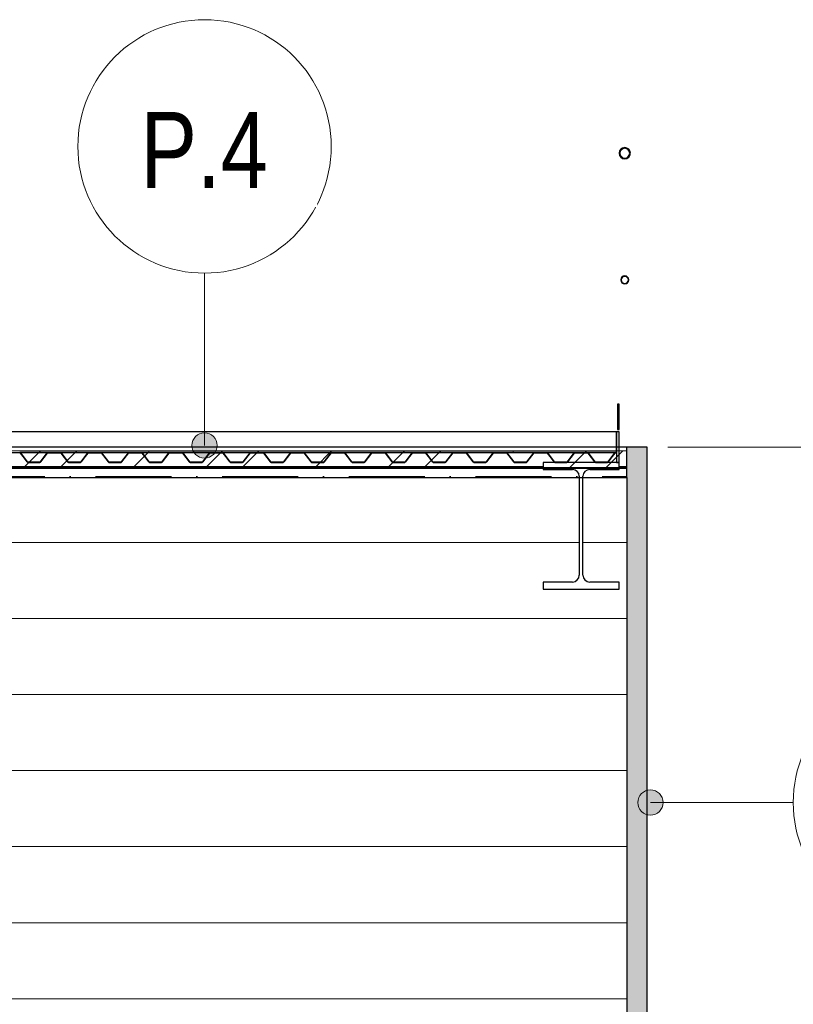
# Model space of a CAD drawing. Header units: millimetres. Extents: x 17762 to 172224, y -23587 to 40136.
# Tile 28 of 49: x 64931 to 67984, y 3962 to 7847. Entities that reach past the tile are written whole.
import ezdxf

# ---------------------------------------------------------------- set-up
doc = ezdxf.new("R2010")
doc.units = ezdxf.units.MM
doc.linetypes.add('Čerchovaná 10mm', pattern=[1800, 1000, -400, 0, -400])
doc.linetypes.add('Čerchovaná 3mm', pattern=[500, 300, -100, 0, -100])
for name, color, linetype, lineweight in [('CA_NEVHRA1', 3, 'Čerchovaná 3mm', 13), ('CA_OSY', 5, 'Continuous', 9), ('CA_PODLAHA', 1, 'Continuous', 25), ('CA_PODLAHA25', 7, 'Continuous', 13), ('CA_POHHRA18', 9, 'Continuous', 9), ('CA_POHHRA25', 7, 'Continuous', 13), ('CA_PSVBUB', 3, 'Continuous', 9), ('CA_REZY', 1, 'Continuous', 25), ('CA_SRAFY', 9, 'Continuous', 25), ('CA_ZARIZPRED', 8, 'Continuous', 13), ('Popisky podlahy', 250, 'Continuous', 9)]:
    doc.layers.add(name, color=color, linetype=linetype, lineweight=lineweight)
doc.styles.add('Arial_3', font='arial.ttf', dxfattribs={"width": 0.8, "height": 300})

# ---------------------------------------------------------------- blocks, each defined once
blk = doc.blocks.new('ocelová kce final - 11542_003_OK-HALA_TaO-2_ET_AciS_2025-05-29_upr_dwg-2597525-ŘEZ 2 _ vestavek V2')
at = {"layer": 'CA_REZY'}
for p, q in [((57660, 6330), (57654, 6330)), ((57654, 6330), (57654, 6230)), ((57660, 6230), (57660, 6330)), ((57650, 6220), (41810, 6220)), ((57650, 6139), (57650, 6220)), ((57650, 6220), (57650, 6100)), ((57660, 6220), (57650, 6220)), ((57654, 6230), (57660, 6230)), ((57660, 6100), (57660, 6220)), ((41810, 6139), (57650, 6139)), ((55406.1, 6139), (55293.9, 6139)), ((55453.8, 6139), (55406.2, 6139)), ((55566.1, 6139), (55453.9, 6139)), ((55613.8, 6139), (55566.2, 6139)), ((55726.1, 6139), (55613.9, 6139)), ((55773.8, 6139), (55726.2, 6139)), ((55886.1, 6139), (55773.9, 6139)), ((55933.8, 6139), (55886.2, 6139)), ((56046.1, 6139), (55933.9, 6139)), ((56093.8, 6139), (56046.2, 6139)), ((56206.1, 6139), (56093.9, 6139)), ((56250, 6139), (56206.2, 6139)), ((56253.8, 6139), (56210, 6139)), ((56210, 6139), (56210, 6137.9)), ((56250, 6137.9), (56250, 6139)), ((56366.1, 6139), (56253.9, 6139)), ((56413.8, 6139), (56366.2, 6139)), ((56526.1, 6139), (56413.9, 6139)), ((56573.8, 6139), (56526.2, 6139)), ((56686.1, 6139), (56573.9, 6139)), ((56733.8, 6139), (56686.2, 6139)), ((56846.1, 6139), (56733.9, 6139)), ((56893.8, 6139), (56846.2, 6139)), ((57006.1, 6139), (56893.9, 6139)), ((57053.8, 6139), (57006.2, 6139)), ((57166.1, 6139), (57053.9, 6139)), ((57210, 6139), (57166.2, 6139)), ((57213.8, 6139), (57170, 6139)), ((57170, 6139), (57170, 6137.9)), ((57210, 6137.9), (57210, 6139)), ((57326.1, 6139), (57213.9, 6139)), ((57373.8, 6139), (57326.2, 6139)), ((57486.1, 6139), (57373.9, 6139)), ((57533.8, 6139), (57486.2, 6139)), ((57646.1, 6139), (57533.9, 6139)), ((57650, 6139), (57646.2, 6139)), ((57650, 6137.9), (57650, 6139)), ((55296.2, 6136.7), (55322.9, 6101.6)), ((55297.1, 6137.4), (55323.8, 6102.3)), ((55323.8, 6102.3), (55297.1, 6137.4)), ((55326.2, 6101.1), (55373.8, 6101.1)), ((55373.8, 6101.1), (55326.2, 6101.1)), ((55326.2, 6100), (55373.8, 6100)), ((55376.2, 6102.3), (55402.9, 6137.4)), ((55402.9, 6137.4), (55376.2, 6102.3)), ((55377.1, 6101.6), (55403.8, 6136.7)), ((55406.2, 6137.9), (55453.8, 6137.9)), ((55456.2, 6136.7), (55482.9, 6101.6)), ((55457.1, 6137.4), (55483.8, 6102.3)), ((55483.8, 6102.3), (55457.1, 6137.4)), ((55486.2, 6101.1), (55533.8, 6101.1)), ((55533.8, 6101.1), (55486.2, 6101.1)), ((55486.2, 6100), (55533.8, 6100)), ((55536.2, 6102.3), (55562.9, 6137.4)), ((55562.9, 6137.4), (55536.2, 6102.3)), ((55537.1, 6101.6), (55563.8, 6136.7)), ((55566.2, 6137.9), (55613.8, 6137.9)), ((55616.2, 6136.7), (55642.9, 6101.6)), ((55617.1, 6137.4), (55643.8, 6102.3)), ((55643.8, 6102.3), (55617.1, 6137.4)), ((55646.2, 6101.1), (55693.8, 6101.1)), ((55693.8, 6101.1), (55646.2, 6101.1)), ((55646.2, 6100), (55693.8, 6100)), ((55696.2, 6102.3), (55722.9, 6137.4)), ((55722.9, 6137.4), (55696.2, 6102.3)), ((55697.1, 6101.6), (55723.8, 6136.7)), ((55726.2, 6137.9), (55773.8, 6137.9)), ((55776.2, 6136.7), (55802.9, 6101.6)), ((55777.1, 6137.4), (55803.8, 6102.3)), ((55803.8, 6102.3), (55777.1, 6137.4)), ((55806.2, 6101.1), (55853.8, 6101.1)), ((55853.8, 6101.1), (55806.2, 6101.1)), ((55806.2, 6100), (55853.8, 6100)), ((55856.2, 6102.3), (55882.9, 6137.4)), ((55882.9, 6137.4), (55856.2, 6102.3)), ((55857.1, 6101.6), (55883.8, 6136.7)), ((55886.2, 6137.9), (55933.8, 6137.9)), ((55936.2, 6136.7), (55962.9, 6101.6)), ((55937.1, 6137.4), (55963.8, 6102.3)), ((55963.8, 6102.3), (55937.1, 6137.4)), ((55966.2, 6101.1), (56013.8, 6101.1)), ((56013.8, 6101.1), (55966.2, 6101.1)), ((55966.2, 6100), (56013.8, 6100)), ((56016.2, 6102.3), (56042.9, 6137.4)), ((56042.9, 6137.4), (56016.2, 6102.3)), ((56017.1, 6101.6), (56043.8, 6136.7)), ((56046.2, 6137.9), (56093.8, 6137.9)), ((56096.2, 6136.7), (56122.9, 6101.6)), ((56097.1, 6137.4), (56123.8, 6102.3)), ((56123.8, 6102.3), (56097.1, 6137.4)), ((56126.2, 6101.1), (56173.8, 6101.1)), ((56173.8, 6101.1), (56126.2, 6101.1)), ((56126.2, 6100), (56173.8, 6100)), ((56176.2, 6102.3), (56202.9, 6137.4)), ((56202.9, 6137.4), (56176.2, 6102.3)), ((56177.1, 6101.6), (56203.8, 6136.7)), ((56206.2, 6137.9), (56250, 6137.9)), ((56210, 6137.9), (56253.8, 6137.9)), ((56256.2, 6136.7), (56282.9, 6101.6)), ((56257.1, 6137.4), (56283.8, 6102.3)), ((56283.8, 6102.3), (56257.1, 6137.4)), ((56286.2, 6101.1), (56333.8, 6101.1)), ((56333.8, 6101.1), (56286.2, 6101.1)), ((56286.2, 6100), (56333.8, 6100)), ((56336.2, 6102.3), (56362.9, 6137.4)), ((56362.9, 6137.4), (56336.2, 6102.3)), ((56337.1, 6101.6), (56363.8, 6136.7)), ((56366.2, 6137.9), (56413.8, 6137.9)), ((56416.2, 6136.7), (56442.9, 6101.6)), ((56417.1, 6137.4), (56443.8, 6102.3)), ((56443.8, 6102.3), (56417.1, 6137.4)), ((56446.2, 6101.1), (56493.8, 6101.1)), ((56493.8, 6101.1), (56446.2, 6101.1)), ((56446.2, 6100), (56493.8, 6100)), ((56496.2, 6102.3), (56522.9, 6137.4)), ((56522.9, 6137.4), (56496.2, 6102.3)), ((56497.1, 6101.6), (56523.8, 6136.7)), ((56526.2, 6137.9), (56573.8, 6137.9)), ((56576.2, 6136.7), (56602.9, 6101.6)), ((56577.1, 6137.4), (56603.8, 6102.3)), ((56603.8, 6102.3), (56577.1, 6137.4)), ((56606.2, 6101.1), (56653.8, 6101.1)), ((56653.8, 6101.1), (56606.2, 6101.1)), ((56606.2, 6100), (56653.8, 6100)), ((56656.2, 6102.3), (56682.9, 6137.4)), ((56682.9, 6137.4), (56656.2, 6102.3)), ((56657.1, 6101.6), (56683.8, 6136.7)), ((56686.2, 6137.9), (56733.8, 6137.9)), ((56736.2, 6136.7), (56762.9, 6101.6)), ((56737.1, 6137.4), (56763.8, 6102.3)), ((56763.8, 6102.3), (56737.1, 6137.4)), ((56766.2, 6101.1), (56813.8, 6101.1)), ((56813.8, 6101.1), (56766.2, 6101.1)), ((56766.2, 6100), (56813.8, 6100)), ((56816.2, 6102.3), (56842.9, 6137.4)), ((56842.9, 6137.4), (56816.2, 6102.3)), ((56817.1, 6101.6), (56843.8, 6136.7)), ((56846.2, 6137.9), (56893.8, 6137.9)), ((56896.2, 6136.7), (56922.9, 6101.6)), ((56897.1, 6137.4), (56923.8, 6102.3)), ((56923.8, 6102.3), (56897.1, 6137.4)), ((56926.2, 6101.1), (56973.8, 6101.1)), ((56973.8, 6101.1), (56926.2, 6101.1)), ((56926.2, 6100), (56973.8, 6100)), ((56976.2, 6102.3), (57002.9, 6137.4)), ((57002.9, 6137.4), (56976.2, 6102.3)), ((56977.1, 6101.6), (57003.8, 6136.7)), ((57006.2, 6137.9), (57053.8, 6137.9)), ((57056.2, 6136.7), (57082.9, 6101.6)), ((57057.1, 6137.4), (57083.8, 6102.3)), ((57083.8, 6102.3), (57057.1, 6137.4)), ((57086.2, 6101.1), (57133.8, 6101.1)), ((57133.8, 6101.1), (57086.2, 6101.1)), ((57086.2, 6100), (57133.8, 6100)), ((57136.2, 6102.3), (57162.9, 6137.4)), ((57162.9, 6137.4), (57136.2, 6102.3)), ((57137.1, 6101.6), (57163.8, 6136.7)), ((57166.2, 6137.9), (57210, 6137.9)), ((57170, 6137.9), (57213.8, 6137.9)), ((57216.2, 6136.7), (57242.9, 6101.6)), ((57217.1, 6137.4), (57243.8, 6102.3)), ((57243.8, 6102.3), (57217.1, 6137.4)), ((57246.2, 6101.1), (57293.8, 6101.1)), ((57293.8, 6101.1), (57246.2, 6101.1)), ((57246.2, 6100), (57293.8, 6100)), ((57296.2, 6102.3), (57322.9, 6137.4)), ((57322.9, 6137.4), (57296.2, 6102.3)), ((57297.1, 6101.6), (57323.8, 6136.7)), ((57326.2, 6137.9), (57373.8, 6137.9)), ((57660, 6100), (57360, 6100)), ((57360, 6100), (57360, 6072)), ((57376.2, 6136.7), (57402.9, 6101.6)), ((57377.1, 6137.4), (57403.8, 6102.3)), ((57403.8, 6102.3), (57377.1, 6137.4)), ((57406.2, 6101.1), (57453.8, 6101.1)), ((57453.8, 6101.1), (57406.2, 6101.1)), ((57406.2, 6100), (57453.8, 6100)), ((57456.2, 6102.3), (57482.9, 6137.4)), ((57482.9, 6137.4), (57456.2, 6102.3)), ((57457.1, 6101.6), (57483.8, 6136.7)), ((57486.2, 6137.9), (57533.8, 6137.9)), ((57536.2, 6136.7), (57562.9, 6101.6)), ((57537.1, 6137.4), (57563.8, 6102.3)), ((57563.8, 6102.3), (57537.1, 6137.4)), ((57566.2, 6101.1), (57613.8, 6101.1)), ((57613.8, 6101.1), (57566.2, 6101.1)), ((57566.2, 6100), (57613.8, 6100)), ((57616.2, 6102.3), (57642.9, 6137.4)), ((57642.9, 6137.4), (57616.2, 6102.3)), ((57617.1, 6101.6), (57643.8, 6136.7)), ((57646.2, 6137.9), (57650, 6137.9)), ((57650, 6100), (57660, 6100)), ((57660, 6072), (57660, 6100)), ((57360, 6072), (57475.7, 6072)), ((57544.2, 6072), (57660, 6072)), ((57502.7, 6045), (57502.7, 5655)), ((57517.2, 5655), (57517.2, 6045)), ((57475.7, 5628), (57360, 5628)), ((57360, 5628), (57360, 5600)), ((57360, 5600), (57660, 5600)), ((57660, 5628), (57544.2, 5628)), ((57660, 5600), (57660, 5628))]:
    blk.add_line(p, q, dxfattribs=at)
for centre, radius, start, end in [((57682.2, 7320), 22.2, 90, 270), ((57682.2, 7320), 19.3, 90, 270), ((57682.2, 7320), 22.2, 270, 90), ((57682.2, 7320), 19.3, 270, 90), ((57682.2, 6820), 16, 0, 180), ((57682.2, 6820), 16, 180, 360), ((57682.2, 6820), 14, 0, 180), ((57682.2, 6820), 14, 180, 360), ((55293.8, 6135), 4.04, 36.3452, 90), ((55293.8, 6135), 4.04, 36.3453, 88.7247), ((55406.3, 6134.8), 4.18, 91.5924, 142.6726), ((55406.2, 6135), 4.04, 90, 143.6548), ((55453.8, 6135), 4.04, 36.3452, 90), ((55453.8, 6135), 4.04, 36.3453, 88.7247), ((55566.3, 6134.8), 4.18, 91.5924, 142.6726), ((55566.2, 6135), 4.04, 90, 143.6548), ((55613.8, 6135), 4.04, 36.3452, 90), ((55613.8, 6135), 4.04, 36.3453, 88.7247), ((55726.3, 6134.8), 4.18, 91.5924, 142.6726), ((55726.2, 6135), 4.04, 90, 143.6548), ((55773.8, 6135), 4.04, 36.3452, 90), ((55773.8, 6135), 4.04, 36.3453, 88.7247), ((55886.3, 6134.8), 4.18, 91.5924, 142.6726), ((55886.2, 6135), 4.04, 90, 143.6548), ((55933.8, 6135), 4.04, 36.3452, 90), ((55933.8, 6135), 4.04, 36.3453, 88.7247), ((56046.3, 6134.8), 4.18, 91.5924, 142.6726), ((56046.2, 6135), 4.04, 90, 143.6548), ((56093.8, 6135), 4.04, 36.3452, 90), ((56093.8, 6135), 4.04, 36.3453, 88.7247), ((56206.3, 6134.8), 4.18, 91.5924, 142.6726), ((56206.2, 6135), 4.04, 90, 143.6548), ((56253.8, 6135), 4.04, 36.3452, 90), ((56253.8, 6135), 4.04, 36.3453, 88.7247), ((56366.3, 6134.8), 4.18, 91.5924, 142.6726), ((56366.2, 6135), 4.04, 90, 143.6548), ((56413.8, 6135), 4.04, 36.3452, 90), ((56413.8, 6135), 4.04, 36.3453, 88.7247), ((56526.3, 6134.8), 4.18, 91.5924, 142.6726), ((56526.2, 6135), 4.04, 90, 143.6548), ((56573.8, 6135), 4.04, 36.3452, 90), ((56573.8, 6135), 4.04, 36.3453, 88.7247), ((56686.3, 6134.8), 4.18, 91.5924, 142.6726), ((56686.2, 6135), 4.04, 90, 143.6548), ((56733.8, 6135), 4.04, 36.3452, 90), ((56733.8, 6135), 4.04, 36.3453, 88.7247), ((56846.3, 6134.8), 4.18, 91.5924, 142.6726), ((56846.2, 6135), 4.04, 90, 143.6548), ((56893.8, 6135), 4.04, 36.3452, 90), ((56893.8, 6135), 4.04, 36.3453, 88.7247), ((57006.3, 6134.8), 4.18, 91.5924, 142.6726), ((57006.2, 6135), 4.04, 90, 143.6548), ((57053.8, 6135), 4.04, 36.3452, 90), ((57053.8, 6135), 4.04, 36.3453, 88.7247), ((57166.3, 6134.8), 4.18, 91.5924, 142.6726), ((57166.2, 6135), 4.04, 90, 143.6548), ((57213.8, 6135), 4.04, 36.3452, 90), ((57213.8, 6135), 4.04, 36.3453, 88.7247), ((57326.3, 6134.8), 4.18, 91.5924, 142.6726), ((57326.2, 6135), 4.04, 90, 143.6548), ((57373.8, 6135), 4.04, 36.3452, 90), ((57373.8, 6135), 4.04, 36.3453, 88.7247), ((57486.3, 6134.8), 4.18, 91.5924, 142.6726), ((57486.2, 6135), 4.04, 90, 143.6548), ((57533.8, 6135), 4.04, 36.3452, 90), ((57533.8, 6135), 4.04, 36.3453, 88.7247), ((57646.3, 6134.8), 4.18, 91.5924, 142.6726), ((57646.2, 6135), 4.04, 90, 143.6548), ((55293.8, 6135), 2.96, 36.1815, 90), ((55326.2, 6104), 4.04, 216.3452, 270), ((55326.3, 6104.2), 3.09, 217.3274, 268.8539), ((55326.2, 6104), 2.96, 216.1815, 270), ((55373.8, 6104), 2.96, 270, 323.8187), ((55373.8, 6104), 2.96, 270, 323.8185), ((55373.8, 6104), 4.04, 270, 323.6548), ((55406.2, 6135), 2.96, 90, 143.8185), ((55453.8, 6135), 2.96, 36.1815, 90), ((55486.2, 6104), 4.04, 216.3452, 270), ((55486.3, 6104.2), 3.09, 217.3274, 268.8539), ((55486.2, 6104), 2.96, 216.1815, 270), ((55533.8, 6104), 2.96, 270, 323.8187), ((55533.8, 6104), 2.96, 270, 323.8185), ((55533.8, 6104), 4.04, 270, 323.6548), ((55566.2, 6135), 2.96, 90, 143.8185), ((55613.8, 6135), 2.96, 36.1815, 90), ((55646.2, 6104), 4.04, 216.3452, 270), ((55646.3, 6104.2), 3.09, 217.3274, 268.8539), ((55646.2, 6104), 2.96, 216.1815, 270), ((55693.8, 6104), 2.96, 270, 323.8187), ((55693.8, 6104), 2.96, 270, 323.8185), ((55693.8, 6104), 4.04, 270, 323.6548), ((55726.2, 6135), 2.96, 90, 143.8185), ((55773.8, 6135), 2.96, 36.1815, 90), ((55806.2, 6104), 4.04, 216.3452, 270), ((55806.3, 6104.2), 3.09, 217.3274, 268.8539), ((55806.2, 6104), 2.96, 216.1815, 270), ((55853.8, 6104), 2.96, 270, 323.8187), ((55853.8, 6104), 2.96, 270, 323.8185), ((55853.8, 6104), 4.04, 270, 323.6548), ((55886.2, 6135), 2.96, 90, 143.8185), ((55933.8, 6135), 2.96, 36.1815, 90), ((55966.2, 6104), 4.04, 216.3452, 270), ((55966.3, 6104.2), 3.09, 217.3274, 268.8539), ((55966.2, 6104), 2.96, 216.1815, 270), ((56013.8, 6104), 2.96, 270, 323.8187), ((56013.8, 6104), 2.96, 270, 323.8185), ((56013.8, 6104), 4.04, 270, 323.6548), ((56046.2, 6135), 2.96, 90, 143.8185), ((56093.8, 6135), 2.96, 36.1815, 90), ((56126.2, 6104), 4.04, 216.3452, 270), ((56126.3, 6104.2), 3.09, 217.3274, 268.8539), ((56126.2, 6104), 2.96, 216.1815, 270), ((56173.8, 6104), 2.96, 270, 323.8187), ((56173.8, 6104), 2.96, 270, 323.8185), ((56173.8, 6104), 4.04, 270, 323.6548), ((56206.2, 6135), 2.96, 90, 143.8185), ((56253.8, 6135), 2.96, 36.1815, 90), ((56286.2, 6104), 4.04, 216.3452, 270), ((56286.3, 6104.2), 3.09, 217.3274, 268.8539), ((56286.2, 6104), 2.96, 216.1815, 270), ((56333.8, 6104), 2.96, 270, 323.8187), ((56333.8, 6104), 2.96, 270, 323.8185), ((56333.8, 6104), 4.04, 270, 323.6548), ((56366.2, 6135), 2.96, 90, 143.8185), ((56413.8, 6135), 2.96, 36.1815, 90), ((56446.2, 6104), 4.04, 216.3452, 270), ((56446.3, 6104.2), 3.09, 217.3274, 268.8539), ((56446.2, 6104), 2.96, 216.1815, 270), ((56493.8, 6104), 2.96, 270, 323.8187), ((56493.8, 6104), 2.96, 270, 323.8185), ((56493.8, 6104), 4.04, 270, 323.6548), ((56526.2, 6135), 2.96, 90, 143.8185), ((56573.8, 6135), 2.96, 36.1815, 90), ((56606.2, 6104), 4.04, 216.3452, 270), ((56606.3, 6104.2), 3.09, 217.3274, 268.8539), ((56606.2, 6104), 2.96, 216.1815, 270), ((56653.8, 6104), 2.96, 270, 323.8187), ((56653.8, 6104), 2.96, 270, 323.8185), ((56653.8, 6104), 4.04, 270, 323.6548), ((56686.2, 6135), 2.96, 90, 143.8185), ((56733.8, 6135), 2.96, 36.1815, 90), ((56766.2, 6104), 4.04, 216.3452, 270), ((56766.3, 6104.2), 3.09, 217.3274, 268.8539), ((56766.2, 6104), 2.96, 216.1815, 270), ((56813.8, 6104), 2.96, 270, 323.8187), ((56813.8, 6104), 2.96, 270, 323.8185), ((56813.8, 6104), 4.04, 270, 323.6548), ((56846.2, 6135), 2.96, 90, 143.8185), ((56893.8, 6135), 2.96, 36.1815, 90), ((56926.2, 6104), 4.04, 216.3452, 270), ((56926.3, 6104.2), 3.09, 217.3274, 268.8539), ((56926.2, 6104), 2.96, 216.1815, 270), ((56973.8, 6104), 2.96, 270, 323.8187), ((56973.8, 6104), 2.96, 270, 323.8185), ((56973.8, 6104), 4.04, 270, 323.6548), ((57006.2, 6135), 2.96, 90, 143.8185), ((57053.8, 6135), 2.96, 36.1815, 90), ((57086.2, 6104), 4.04, 216.3452, 270), ((57086.3, 6104.2), 3.09, 217.3274, 268.8539), ((57086.2, 6104), 2.96, 216.1815, 270), ((57133.8, 6104), 2.96, 270, 323.8187), ((57133.8, 6104), 2.96, 270, 323.8185), ((57133.8, 6104), 4.04, 270, 323.6548), ((57166.2, 6135), 2.96, 90, 143.8185), ((57213.8, 6135), 2.96, 36.1815, 90), ((57246.2, 6104), 4.04, 216.3452, 270), ((57246.3, 6104.2), 3.09, 217.3274, 268.8539), ((57246.2, 6104), 2.96, 216.1815, 270), ((57293.8, 6104), 2.96, 270, 323.8187), ((57293.8, 6104), 2.96, 270, 323.8185), ((57293.8, 6104), 4.04, 270, 323.6548), ((57326.2, 6135), 2.96, 90, 143.8185), ((57373.8, 6135), 2.96, 36.1815, 90), ((57406.2, 6104), 4.04, 216.3452, 270), ((57406.3, 6104.2), 3.09, 217.3274, 268.8539), ((57406.2, 6104), 2.96, 216.1815, 270), ((57453.8, 6104), 2.96, 270, 323.8187), ((57453.8, 6104), 2.96, 270, 323.8185), ((57453.8, 6104), 4.04, 270, 323.6548), ((57486.2, 6135), 2.96, 90, 143.8185), ((57533.8, 6135), 2.96, 36.1815, 90), ((57566.2, 6104), 4.04, 216.3452, 270), ((57566.3, 6104.2), 3.09, 217.3274, 268.8539), ((57566.2, 6104), 2.96, 216.1815, 270), ((57613.8, 6104), 2.96, 270, 323.8187), ((57613.8, 6104), 2.96, 270, 323.8185), ((57613.8, 6104), 4.04, 270, 323.6548), ((57646.2, 6135), 2.96, 90, 143.8185), ((57475.7, 6045), 27, 0, 90), ((57544.2, 6045), 27, 90, 180), ((57475.7, 5655), 27, 270, 0), ((57544.2, 5655), 27, 180, 270)]:
    blk.add_arc(centre, radius, start, end, dxfattribs=at)
blk = doc.blocks.new('ocelová kce final - ocelová kce final-2597615-ŘEZ 2 _ vestavek V2')
blk.add_blockref('ocelová kce final - 11542_003_OK-HALA_TaO-2_ET_AciS_2025-05-29_upr_dwg-2597525-ŘEZ 2 _ vestavek V2', (0, 0))
blk = doc.blocks.new('Popisek podlahy - Popisek podlahy-1418391-ŘEZ 2 _ vestavek V2')
at = {"layer": 'Popisky podlahy'}
blk.add_circle((56023.4, 7346.7), 500, dxfattribs=at)
blk = doc.blocks.new('HP_Popisek stěny - HP_Popisek stěny-1417901-ŘEZ 2 _ vestavek V2')
at = {"layer": 'CA_PSVBUB'}
blk.add_circle((58847.4, 4757.7), 500, dxfattribs=at)

msp = doc.modelspace()

# ---------------------------------------------------------------- hatches: boundary and pattern name
at = {"layer": 'CA_POHHRA25', "lineweight": 9}
h = msp.add_hatch(dxfattribs=at)
h.set_pattern_fill('FP_12', color=256, style=0, pattern_type=2)
h.set_pattern_definition([(0, (59622.06, 5783.53), (0, 300), [])])
h.paths.add_polyline_path([(51827.1, 0), (56497.1, 0), (56497.1, 4000), (60497.1, 4000), (60497.1, 0), (67227.1, 0), (67227.1, 2050), (67327.1, 2050), (67327.1, 6160), (67297.1, 6160), (67297.1, 6072), (67181.3, 6072), (67167.8, 6068.4), (67157.9, 6058.5), (67154.3, 6045), (67154.3, 5655), (67157.9, 5641.5), (67167.8, 5631.6), (67181.3, 5628), (67297.1, 5628), (67297.1, 5600), (66997.1, 5600), (66997.1, 5628), (67112.8, 5628), (67126.3, 5631.6), (67136.2, 5641.5), (67139.8, 5655), (67139.8, 6045), (67136.2, 6058.5), (67126.3, 6068.4), (67112.8, 6072), (66997.1, 6072), (66997.1, 6100), (67043.3, 6101.1), (67040, 6101.6), (67010.9, 6138.5), (67010.9, 6137.9), (66960, 6137.4), (66960.9, 6136.7), (66933.3, 6102.3), (66930.9, 6100), (66883.3, 6101.1), (66880, 6101.6), (66850.9, 6138.5), (66850.9, 6137.9), (66800, 6137.4), (66800.9, 6136.7), (66773.3, 6102.3), (66770.9, 6100), (66723.3, 6101.1), (66720, 6101.6), (66690.9, 6138.5), (66690.9, 6137.9), (66640, 6137.4), (66640.9, 6136.7), (66613.3, 6102.3), (66610.9, 6100), (66563.3, 6101.1), (66560, 6101.6), (66530.9, 6138.5), (66530.9, 6137.9), (66480, 6137.4), (66480.9, 6136.7), (66453.3, 6102.3), (66450.9, 6100), (66403.3, 6101.1), (66400, 6101.6), (66370.9, 6138.5), (66370.9, 6137.9), (66320, 6137.4), (66320.9, 6136.7), (66293.3, 6102.3), (66290.9, 6100), (66243.3, 6101.1), (66240, 6101.6), (66210.9, 6138.5), (66210.9, 6137.9), (66160, 6137.4), (66160.9, 6136.7), (66133.3, 6102.3), (66130.9, 6100), (66083.3, 6101.1), (66080, 6101.6), (66050.9, 6138.5), (66050.9, 6137.9), (66000, 6137.4), (66000.9, 6136.7), (65973.3, 6102.3), (65970.9, 6100), (65923.3, 6101.1), (65920, 6101.6), (65890.9, 6138.5), (65890.9, 6137.9), (65840, 6137.4), (65840.9, 6136.7), (65813.3, 6102.3), (65810.9, 6100), (65763.3, 6101.1), (65760, 6101.6), (65730.9, 6138.5), (65730.9, 6137.9), (65680, 6137.4), (65680.9, 6136.7), (65653.3, 6102.3), (65650.9, 6100), (65603.3, 6101.1), (65600, 6101.6), (65570.9, 6138.5), (65570.9, 6137.9), (65520, 6137.4), (65520.9, 6136.7), (65493.3, 6102.3), (65490.9, 6100), (65443.3, 6101.1), (65440, 6101.6), (65410.9, 6138.5), (65410.9, 6137.9), (65360, 6137.4), (65360.9, 6136.7), (65333.3, 6102.3), (65330.9, 6100), (65283.3, 6101.1), (65280, 6101.6), (65250.9, 6138.5), (65250.9, 6137.9), (65200, 6137.4), (65200.9, 6136.7), (65173.3, 6102.3), (65170.9, 6100), (65123.3, 6101.1), (65120, 6101.6), (65090.9, 6138.5), (65090.9, 6137.9), (65040, 6137.4), (65040.9, 6136.7), (65013.3, 6102.3), (65010.9, 6100), (64963.3, 6101.1), (64960, 6101.6), (64930.9, 6138.5), (64930.9, 6137.9), (64880, 6137.4), (64880.9, 6136.7), (64853.3, 6102.3), (64850.9, 6100), (64803.3, 6101.1), (64800, 6101.6), (64770.9, 6138.5), (64770.9, 6137.9), (64720, 6137.4), (64720.9, 6136.7), (64693.3, 6102.3), (64690.9, 6100), (64643.3, 6101.1), (64640, 6101.6), (64610.9, 6138.5), (64610.9, 6137.9), (64560, 6137.4), (64560.9, 6136.7), (64533.3, 6102.3), (64530.9, 6100), (64483.3, 6101.1), (64480, 6101.6), (64450.9, 6138.5), (64450.9, 6137.9), (64400, 6137.4), (64400.9, 6136.7), (64373.3, 6102.3), (64370.9, 6100), (64323.3, 6101.1), (64320, 6101.6), (64290.9, 6138.5), (64290.9, 6137.9), (64240, 6137.4), (64240.9, 6136.7), (64213.3, 6102.3), (64210.9, 6100), (64163.3, 6101.1), (64160, 6101.6), (64130.9, 6138.5), (64130.9, 6137.9), (64080, 6137.4), (64080.9, 6136.7), (64053.3, 6102.3), (64050.9, 6100), (64003.3, 6101.1), (64000, 6101.6), (63970.9, 6138.5), (63970.9, 6137.9), (63920, 6137.4), (63920.9, 6136.7), (63893.3, 6102.3), (63890.9, 6100), (63843.3, 6101.1), (63840, 6101.6), (63810.9, 6138.5), (63810.9, 6137.9), (63760, 6137.4), (63760.9, 6136.7), (63733.3, 6102.3), (63730.9, 6100), (63683.3, 6101.1), (63680, 6101.6), (63650.9, 6138.5), (63650.9, 6137.9), (63600, 6137.4), (63600.9, 6136.7), (63573.3, 6102.3), (63570.9, 6100), (63523.3, 6101.1), (63520, 6101.6), (63490.9, 6138.5), (63490.8, 6137.9), (63440, 6137.4), (63440.9, 6136.7), (63413.3, 6102.3), (63410.9, 6100), (63363.3, 6101.1), (63360, 6101.6), (63330.9, 6138.5), (63330.9, 6137.9), (63280, 6137.4), (63280.9, 6136.7), (63253.3, 6102.3), (63250.9, 6100), (63203.3, 6101.1), (63200, 6101.6), (63170.9, 6138.5), (63170.9, 6137.9), (63120, 6137.4), (63120.9, 6136.7), (63093.3, 6102.3), (63090.9, 6100), (63043.3, 6101.1), (63040, 6101.6), (63010.9, 6138.5), (63010.9, 6137.9), (62960, 6137.4), (62960.9, 6136.7), (62933.3, 6102.3), (62930.9, 6100), (62883.3, 6101.1), (62880, 6101.6), (62850.9, 6138.5), (62850.9, 6137.9), (62800, 6137.4), (62800.9, 6136.7), (62773.3, 6102.3), (62770.9, 6100), (62723.3, 6101.1), (62720, 6101.6), (62690.9, 6138.5), (62690.9, 6137.9), (62640, 6137.4), (62640.9, 6136.7), (62613.3, 6102.3), (62610.9, 6100), (62563.3, 6101.1), (62560, 6101.6), (62530.9, 6138.5), (62530.9, 6137.9), (62480, 6137.4), (62480.9, 6136.7), (62453.3, 6102.3), (62450.9, 6100), (62403.3, 6101.1), (62400, 6101.6), (62370.9, 6138.5), (62370.9, 6137.9), (62320, 6137.4), (62320.9, 6136.7), (62293.3, 6102.3), (62290.9, 6100), (62243.3, 6101.1), (62240, 6101.6), (62210.9, 6138.5), (62210.9, 6137.9), (62160, 6137.4), (62160.9, 6136.7), (62133.3, 6102.3), (62130.9, 6100), (62083.3, 6101.1), (62080, 6101.6), (62050.9, 6138.5), (62050.9, 6137.9), (62000, 6137.4), (62000.9, 6136.7), (61973.3, 6102.3), (61970.9, 6100), (61923.3, 6101.1), (61920, 6101.6), (61890.9, 6138.5), (61890.9, 6137.9), (61840, 6137.4), (61840.9, 6136.7), (61813.3, 6102.3), (61810.9, 6100), (61882.1, 6100), (61882.1, 6072), (61766.3, 6072), (61752.8, 6068.4), (61742.9, 6058.5), (61739.3, 6045), (61739.3, 5655), (61742.9, 5641.5), (61752.8, 5631.6), (61766.3, 5628), (61882.1, 5628), (61882.1, 5600), (61582.1, 5600), (61582.1, 5628), (61697.8, 5628), (61711.3, 5631.6), (61721.2, 5641.5), (61724.8, 5655), (61724.8, 6045), (61721.2, 6058.5), (61711.3, 6068.4), (61697.8, 6072), (61582.1, 6072), (61582.1, 6100), (61603.3, 6101.1), (61600, 6101.6), (61570.9, 6138.5), (61570.9, 6137.9), (61520, 6137.4), (61520.9, 6136.7), (61493.3, 6102.3), (61490.9, 6100), (61443.3, 6101.1), (61440, 6101.6), (61410.9, 6138.5), (61410.9, 6137.9), (61360, 6137.4), (61360.9, 6136.7), (61333.3, 6102.3), (61330.9, 6100), (61283.3, 6101.1), (61280, 6101.6), (61250.9, 6138.5), (61250.9, 6137.9), (61200, 6137.4), (61200.9, 6136.7), (61173.3, 6102.3), (61170.9, 6100), (61123.3, 6101.1), (61120, 6101.6), (61090.9, 6138.5), (61090.9, 6137.9), (61040, 6137.4), (61040.9, 6136.7), (61013.3, 6102.3), (61010.9, 6100), (60963.3, 6101.1), (60960, 6101.6), (60930.9, 6138.5), (60930.9, 6137.9), (60880, 6137.4), (60880.9, 6136.7), (60853.3, 6102.3), (60850.9, 6100), (60803.3, 6101.1), (60800, 6101.6), (60770.9, 6138.5), (60770.9, 6137.9), (60720, 6137.4), (60720.9, 6136.7), (60693.3, 6102.3), (60690.9, 6100), (60643.3, 6101.1), (60640, 6101.6), (60610.9, 6138.5), (60610.9, 6137.9), (60560, 6137.4), (60560.9, 6136.7), (60533.3, 6102.3), (60530.9, 6100), (60483.3, 6101.1), (60480, 6101.6), (60450.9, 6138.5), (60450.9, 6137.9), (60400, 6137.4), (60400.9, 6136.7), (60373.3, 6102.3), (60370.9, 6100), (60323.3, 6101.1), (60320, 6101.6), (60290.9, 6138.5), (60290.9, 6137.9), (60240, 6137.4), (60240.9, 6136.7), (60213.3, 6102.3), (60210.9, 6100), (60163.3, 6101.1), (60160, 6101.6), (60130.9, 6138.5), (60130.9, 6137.9), (60080, 6137.4), (60080.9, 6136.7), (60053.3, 6102.3), (60050.9, 6100), (60003.3, 6101.1), (60000, 6101.6), (59970.9, 6138.5), (59970.9, 6137.9), (59920, 6137.4), (59920.9, 6136.7), (59893.3, 6102.3), (59890.9, 6100), (59843.3, 6101.1), (59840, 6101.6), (59810.9, 6138.5), (59810.9, 6137.9), (59760, 6137.4), (59760.9, 6136.7), (59733.3, 6102.3), (59730.9, 6100), (59683.3, 6101.1), (59680, 6101.6), (59650.9, 6138.5), (59650.9, 6137.9), (59600, 6137.4), (59600.9, 6136.7), (59573.3, 6102.3), (59570.9, 6100), (59523.3, 6101.1), (59520, 6101.6), (59490.9, 6138.5), (59490.9, 6137.9), (59440, 6137.4), (59440.9, 6136.7), (59413.3, 6102.3), (59410.9, 6100), (59363.3, 6101.1), (59360, 6101.6), (59330.9, 6138.5), (59330.9, 6137.9), (59280, 6137.4), (59280.9, 6136.7), (59253.3, 6102.3), (59250.9, 6100), (59203.3, 6101.1), (59200, 6101.6), (59170.9, 6138.5), (59170.9, 6137.9), (59120, 6137.4), (59120.9, 6136.7), (59093.3, 6102.3), (59090.9, 6100), (59043.3, 6101.1), (59040, 6101.6), (59010.9, 6138.5), (59010.9, 6137.9), (58960, 6137.4), (58960.9, 6136.7), (58933.3, 6102.3), (58928.8, 6100), (58883.3, 6101.1), (58880, 6101.6), (58850.9, 6138.5), (58850.9, 6137.9), (58800, 6137.4), (58800.9, 6136.7), (58773.3, 6102.3), (58770.9, 6100), (58723.3, 6101.1), (58720, 6101.6), (58690.9, 6138.5), (58690.9, 6137.9), (58640, 6137.4), (58640.9, 6136.7), (58613.3, 6102.3), (58610.9, 6100), (58563.3, 6101.1), (58560, 6101.6), (58530.9, 6138.5), (58530.9, 6137.9), (58480, 6137.4), (58480.9, 6136.7), (58453.3, 6102.3), (58450.9, 6100), (58403.3, 6101.1), (58400, 6101.6), (58370.9, 6138.5), (58370.9, 6137.9), (58320, 6137.4), (58320.9, 6136.7), (58293.3, 6102.3), (58290.9, 6100), (58243.3, 6101.1), (58240, 6101.6), (58210.9, 6138.5), (58210.9, 6137.9), (58160, 6137.4), (58160.9, 6136.7), (58133.3, 6102.3), (58130.9, 6100), (58083.3, 6101.1), (58080, 6101.6), (58050.9, 6138.5), (58050.9, 6137.9), (58000, 6137.4), (58000.9, 6136.7), (57973.3, 6102.3), (57970.9, 6100), (57923.3, 6101.1), (57920, 6101.6), (57890.9, 6138.5), (57890.9, 6137.9), (57840, 6137.4), (57840.9, 6136.7), (57813.3, 6102.3), (57810.9, 6100), (57763.3, 6101.1), (57760, 6101.6), (57730.9, 6138.5), (57730.9, 6137.9), (57680, 6137.4), (57680.9, 6136.7), (57653.3, 6102.3), (57650.9, 6100), (57603.3, 6101.1), (57600, 6101.6), (57570.9, 6138.5), (57570.9, 6137.9), (57520, 6137.4), (57520.9, 6136.7), (57493.3, 6102.3), (57490.9, 6100), (57443.3, 6101.1), (57440, 6101.6), (57410.9, 6138.5), (57410.9, 6137.9), (57360, 6137.4), (57360.9, 6136.7), (57333.3, 6102.3), (57330.9, 6100), (57283.3, 6101.1), (57280, 6101.6), (57250.9, 6138.5), (57250.9, 6137.9), (57200, 6137.4), (57200.9, 6136.7), (57173.3, 6102.3), (57170.9, 6100), (57123.3, 6101.1), (57120, 6101.6), (57090.9, 6138.5), (57090.9, 6137.9), (57040, 6137.4), (57040.9, 6136.7), (57013.3, 6102.3), (57010.9, 6100), (56963.3, 6101.1), (56960, 6101.6), (56930.9, 6138.5), (56930.9, 6137.9), (56880, 6137.4), (56880.9, 6136.7), (56853.3, 6102.3), (56850.9, 6100), (56803.3, 6101.1), (56800, 6101.6), (56770.9, 6138.5), (56770.9, 6137.9), (56720, 6137.4), (56720.9, 6136.7), (56693.3, 6102.3), (56690.9, 6100), (56643.3, 6101.1), (56640, 6101.6), (56610.9, 6138.5), (56610.9, 6137.9), (56560, 6137.4), (56560.9, 6136.7), (56533.3, 6102.3), (56530.9, 6100), (56483.3, 6101.1), (56480, 6101.6), (56450.9, 6138.5), (56450.9, 6137.9), (56400, 6137.4), (56400.9, 6136.7), (56373.3, 6102.3), (56370.9, 6100), (56467.1, 6100), (56467.1, 6072), (56351.3, 6072), (56337.8, 6068.4), (56327.9, 6058.5), (56324.3, 6045), (56324.3, 5655), (56327.9, 5641.5), (56337.8, 5631.6), (56351.3, 5628), (56467.1, 5628), (56467.1, 5600), (56167.1, 5600), (56167.1, 5628), (56282.8, 5628), (56296.3, 5631.6), (56306.2, 5641.5), (56309.8, 5655), (56309.8, 6045), (56306.2, 6058.5), (56296.3, 6068.4), (56282.8, 6072), (56167.1, 6072), (56167.1, 6100), (56163.3, 6101.1), (56160, 6101.6), (56130.9, 6138.5), (56130.9, 6137.9), (56080, 6137.4), (56080.9, 6136.7), (56053.3, 6102.3), (56050.9, 6100), (56003.3, 6101.1), (56000, 6101.6), (55970.9, 6138.5), (55970.9, 6137.9), (55920, 6137.4), (55920.9, 6136.7), (55893.3, 6102.3), (55890.9, 6100), (55843.3, 6101.1), (55840, 6101.6), (55810.9, 6138.5), (55810.9, 6137.9), (55760, 6137.4), (55760.9, 6136.7), (55733.3, 6102.3), (55730.9, 6100), (55683.3, 6101.1), (55680, 6101.6), (55650.9, 6138.5), (55650.9, 6137.9), (55600, 6137.4), (55600.9, 6136.7), (55573.3, 6102.3), (55570.9, 6100), (55523.3, 6101.1), (55520, 6101.6), (55490.9, 6138.5), (55490.9, 6137.9), (55440, 6137.4), (55440.9, 6136.7), (55413.3, 6102.3), (55410.9, 6100), (55363.3, 6101.1), (55360, 6101.6), (55330.9, 6138.5), (55330.9, 6137.9), (55280, 6137.4), (55280.9, 6136.7), (55253.3, 6102.3), (55250.9, 6100), (55203.3, 6101.1), (55200, 6101.6), (55170.9, 6138.5), (55170.9, 6137.9), (55120, 6137.4), (55120.9, 6136.7), (55093.3, 6102.3), (55090.9, 6100), (55043.3, 6101.1), (55040, 6101.6), (55010.9, 6138.5), (55010.9, 6137.9), (54960, 6137.4), (54960.9, 6136.7), (54933.3, 6102.3), (54930.9, 6100), (54883.3, 6101.1), (54880, 6101.6), (54850.9, 6138.5), (54850.9, 6137.9), (54800, 6137.4), (54800.9, 6136.7), (54773.3, 6102.3), (54770.9, 6100), (54723.3, 6101.1), (54717.7, 6104.7), (54690.9, 6138.5), (54690.9, 6137.9), (54640, 6137.4), (54640.9, 6136.7), (54613.3, 6102.3), (54610.9, 6100), (54563.3, 6101.1), (54560, 6101.6), (54530.9, 6138.5), (54530.9, 6137.9), (54480, 6137.4), (54480.9, 6136.7), (54453.3, 6102.3), (54450.9, 6100), (54403.3, 6101.1), (54400, 6101.6), (54370.9, 6138.5), (54370.9, 6137.9), (54320, 6137.4), (54320.9, 6136.7), (54293.3, 6102.3), (54290.9, 6100), (54243.3, 6101.1), (54240, 6101.6), (54210.9, 6138.5), (54210.9, 6137.9), (54160, 6137.4), (54160.9, 6136.7), (54133.3, 6102.3), (54130.9, 6100), (54083.3, 6101.1), (54080, 6101.6), (54050.9, 6138.5), (54050.9, 6137.9), (54000, 6137.4), (54000.9, 6136.7), (53973.3, 6102.3), (53970.9, 6100), (53923.3, 6101.1), (53920, 6101.6), (53890.9, 6138.5), (53890.9, 6137.9), (53840.3, 6137.1), (53840.3, 6136), (53813.3, 6102.3), (53810.9, 6100), (53763.3, 6101.1), (53760, 6101.6), (53730.9, 6138.5), (53730.9, 6137.9), (53680, 6137.4), (53680.9, 6136.7), (53653.3, 6102.3), (53650.9, 6100), (53603.3, 6101.1), (53600, 6101.6), (53570.9, 6138.5), (53570.9, 6137.9), (53520, 6137.4), (53520.9, 6136.7), (53493.3, 6102.3), (53489.4, 6100), (53443.3, 6101.1), (53440, 6101.6), (53410.9, 6138.5), (53410.9, 6137.9), (53360, 6137.4), (53360.9, 6136.7), (53333.3, 6102.3), (53330.9, 6100), (53283.3, 6101.1), (53280, 6101.6), (53250.9, 6138.5), (53250.9, 6137.9), (53200, 6137.4), (53200.9, 6136.7), (53173.3, 6102.3), (53170.9, 6100), (53123.3, 6101.1), (53120, 6101.6), (53090.9, 6138.5), (53090.9, 6137.9), (53040, 6137.4), (53040.9, 6136.7), (53013.3, 6102.3), (53010.9, 6100), (52963.3, 6101.1), (52960, 6101.6), (52930.9, 6138.5), (52930.9, 6137.9), (52880, 6137.4), (52880.9, 6136.7), (52853.3, 6102.3), (52850.9, 6100), (52803.3, 6101.1), (52800, 6101.6), (52770.9, 6138.5), (52770.9, 6137.9), (52720, 6137.4), (52720.9, 6136.7), (52693.3, 6102.3), (52690.9, 6100), (52643.3, 6101.1), (52640, 6101.6), (52610.9, 6138.5), (52610.9, 6137.9), (52560, 6137.4), (52560.9, 6136.7), (52533.3, 6102.3), (52530.9, 6100), (52483.3, 6101.1), (52480, 6101.6), (52450.9, 6138.5), (52450.9, 6137.9), (52400, 6137.4), (52400.9, 6136.7), (52373.3, 6102.3), (52370.9, 6100), (52323.3, 6101.1), (52320, 6101.6), (52290.9, 6138.5), (52290.9, 6137.9), (52240, 6137.4), (52240.9, 6136.7), (52213.3, 6102.3), (52210.9, 6100), (52163.3, 6101.1), (52160, 6101.6), (52130.9, 6138.5), (52130.9, 6137.9), (52080, 6137.4), (52080.9, 6136.7), (52053.3, 6102.3), (52050.9, 6100), (52003.3, 6101.1), (52000, 6101.6), (51970.9, 6138.5), (51970.9, 6137.9), (51920, 6137.4), (51920.9, 6136.7), (51893.3, 6102.3), (51890.9, 6100), (51967.1, 6100), (51967.1, 6072), (51851.3, 6072), (51837.8, 6068.4), (51827.9, 6058.5), (51824.3, 6045), (51824.3, 5655), (51827.9, 5641.5), (51837.8, 5631.6), (51851.3, 5628), (51967.1, 5628), (51967.1, 5600), (51727.1, 5600), (51727.1, 2050), (51827.1, 2050), (51827.1, 23.1)])
h.paths.add_polyline_path([(64394.9, 800), (63871.3, 800), (63871.3, 850), (63821.3, 850), (63822.4, 960), (63822.7, 965), (63827.5, 967.3), (63827.9, 969), (63834, 970), (63836.3, 969.1), (63841.3, 968.9), (63846.2, 969.3), (63851.3, 970), (64455.8, 968.9), (64460, 968), (64463.1, 965.9), (64465.8, 965), (64467.1, 960), (64466.1, 850), (64417.1, 850), (64416.1, 800), (64402.1, 800)])
h.paths.add_polyline_path([(62407.1, 900), (62407.1, 2400), (63607.1, 2400), (63607.1, 900), (63490.8, 900)])
h.paths.add_polyline_path([(52189.1, 5327), (52117.1, 5327), (52117.1, 5336.5), (52189.1, 5336.5), (52199.7, 5340.9), (52204.1, 5351.5), (52204.1, 5473.5), (52199.7, 5484.1), (52189.1, 5488.5), (52117.1, 5488.5), (52117.1, 5498), (52297.1, 5498), (52297.1, 5488.5), (52225.1, 5488.5), (52214.5, 5484.1), (52210.1, 5473.5), (52210.1, 5351.5), (52214.5, 5340.9), (52225.1, 5336.5), (52297.1, 5336.5), (52297.1, 5327), (52225.1, 5327)])
h.paths.add_polyline_path([(62625.1, 5327), (62517.1, 5327), (62517.1, 5336.5), (62589.1, 5336.5), (62599.7, 5340.9), (62604.1, 5351.5), (62604.1, 5473.5), (62599.7, 5484.1), (62589.1, 5488.5), (62517.1, 5488.5), (62517.1, 5498), (62697.1, 5498), (62697.1, 5488.5), (62625.1, 5488.5), (62614.5, 5484.1), (62610.1, 5473.5), (62610.1, 5351.5), (62614.5, 5340.9), (62625.1, 5336.5), (62697.1, 5336.5), (62697.1, 5327)])
h.paths.add_polyline_path([(51727.1, 5628), (51782.8, 5628), (51796.3, 5631.6), (51806.2, 5641.5), (51809.8, 5655), (51809.7, 6045.3), (51806.2, 6058.5), (51796.3, 6068.4), (51782.8, 6072), (51727.1, 6072), (51727.1, 5631.6)])
h.paths.add_polyline_path([(67287.1, 6100), (67287.1, 6139), (67280.9, 6138.1), (67280.9, 6136.7), (67253.3, 6102.3), (67250.9, 6100), (67280, 6100)])
h.paths.add_polyline_path([(61736.2, 6100), (61763.3, 6101.1), (61760, 6101.6), (61730.9, 6138.5), (61730.9, 6137.9), (61680, 6137.4), (61680.9, 6136.7), (61653.3, 6102.3), (61650.9, 6100), (61734.1, 6100)])
h.paths.add_polyline_path([(56323.3, 6100), (56323.3, 6101.1), (56320, 6101.6), (56290.9, 6138.5), (56290.9, 6137.9), (56240, 6137.4), (56240.9, 6136.7), (56213.3, 6102.3), (56210.9, 6100), (56296.8, 6100)])
h.paths.add_polyline_path([(51843.3, 6100), (51843.3, 6101.1), (51840, 6101.6), (51810.9, 6138.5), (51810.9, 6137.9), (51760, 6137.4), (51760.9, 6136.7), (51733.3, 6102.3), (51730.9, 6100), (51814.1, 6100)])
h.paths.add_polyline_path([(67112.8, 6100), (67203.3, 6101.1), (67200, 6101.6), (67170.9, 6138.5), (67170.9, 6137.9), (67120, 6137.4), (67120.9, 6136.7), (67093.3, 6102.3), (67090.9, 6100)])
at = {"layer": 'CA_PSVBUB'}
h = msp.add_hatch(color=256, dxfattribs=at)
edge = h.paths.add_edge_path()
edge.add_arc((67420.5, 4757.7), 50, 0, 360)
at = {"layer": 'CA_SRAFY', "lineweight": 9}
h = msp.add_hatch(dxfattribs=at)
h.set_pattern_fill('FP_14', color=256, style=0, pattern_type=2)
h.set_pattern_definition([(45, (59622.06, 5783.53), (-359.21, 359.21), []), (45, (59765.74, 5783.53), (-359.21, 359.21), []), (45, (60053.1, 5783.53), (-215.526, 502.894), [203.2, -101.6, 3.353, -98.247])])
h.paths.add_polyline_path([(67175.5, 6080), (67327.1, 6080), (67327.1, 6145), (51727.1, 6145), (51727.1, 6080), (67000.1, 6080)])
h = msp.add_hatch(dxfattribs=at)
h.set_pattern_fill('FP_13', color=256, angle=-108.43, style=0, pattern_type=2)
h.set_pattern_definition([(71.57, (67332.204, 3074.92), (-0.003194, 40.64254), [6.096, -283.058, 32.106, 0]), (288.43, (67332.204, 3085.08), (0.003194, 40.64254), [6.096, -283.058, 31.648, 0]), (18.43, (67332.204, 3074.92), (-101.60858, -20.31297), [96.368, -224.892]), (341.57, (67332.204, 3085.08), (101.60858, -20.31297), [96.368, -224.892])])
h.paths.add_polyline_path([(67327.1, 0), (67407.1, 0), (67407.1, 6160), (67327.1, 6160), (67327.1, 535.6)])
at = {"layer": 'Popisky podlahy'}
h = msp.add_hatch(color=7, dxfattribs=at)
edge = h.paths.add_edge_path()
edge.add_arc((65660.5, 6166.9), 50, 0, 360)

# ---------------------------------------------------------------- linework, layer by layer
at = {"layer": 'CA_NEVHRA1'}
msp.add_line((51727.1, 6044), (67327.1, 6044), dxfattribs=at)
at = {"layer": 'CA_OSY', "linetype": 'Čerchovaná 10mm'}
msp.add_line((44087.8, 6160), (71663.8, 6160), dxfattribs=at)
at = {"layer": 'CA_PODLAHA'}
for p, q in [((67327.1, 6160), (51727.1, 6160)), ((67327.1, 6040), (67327.1, 6160)), ((51727.1, 6040), (67327.1, 6040))]:
    msp.add_line(p, q, dxfattribs=at)
at = {"layer": 'CA_PODLAHA25'}
for p, q in [((67327.1, 6145), (51727.1, 6145)), ((67327.1, 6080), (51727.1, 6080))]:
    msp.add_line(p, q, dxfattribs=at)
at = {"layer": 'CA_POHHRA18'}
msp.add_line((51727.1, 6076), (67327.1, 6076), dxfattribs=at)
at = {"layer": 'CA_PSVBUB'}
msp.add_line((67420.5, 4757.7), (67984.5, 4757.7), dxfattribs=at)
msp.add_circle((67420.5, 4757.7), 50, dxfattribs=at)
at = {"layer": 'CA_REZY'}
for p, q in [((67407.1, 6160), (67327.1, 6160)), ((67407.1, 0), (67407.1, 6160)), ((67327.1, 6040), (67327.1, 0))]:
    msp.add_line(p, q, dxfattribs=at)
at = {"layer": 'Popisky podlahy'}
msp.add_line((65660.5, 6166.9), (65660.5, 6846.7), dxfattribs=at)
msp.add_circle((65660.5, 6166.9), 50, dxfattribs=at)

# ---------------------------------------------------------------- block references
at = {"layer": 'CA_PSVBUB'}
msp.add_blockref('HP_Popisek stěny - HP_Popisek stěny-1417901-ŘEZ 2 _ vestavek V2', (9637.1, 0), dxfattribs=at)
at = {"layer": 'CA_ZARIZPRED'}
msp.add_blockref('ocelová kce final - ocelová kce final-2597615-ŘEZ 2 _ vestavek V2', (9637.1, 0), dxfattribs=at)
at = {"layer": 'Popisky podlahy'}
msp.add_blockref('Popisek podlahy - Popisek podlahy-1418391-ŘEZ 2 _ vestavek V2', (9637.1, 0), dxfattribs=at)

# ---------------------------------------------------------------- next in the draw order: texts
at = {"layer": 'Popisky podlahy', "color": 7, "insert": (65407.2, 7482.8), "char_height": 300, "width": 622.109, "attachment_point": 1, "style": 'Arial_3', "bg_fill": 3, "box_fill_scale": 1.25, "bg_fill_color": 256, "bg_fill_true_color": 13158600, "bg_fill_transparency": 0}
msp.add_mtext('P.4', dxfattribs=at)

doc.saveas('drawing.dxf')
